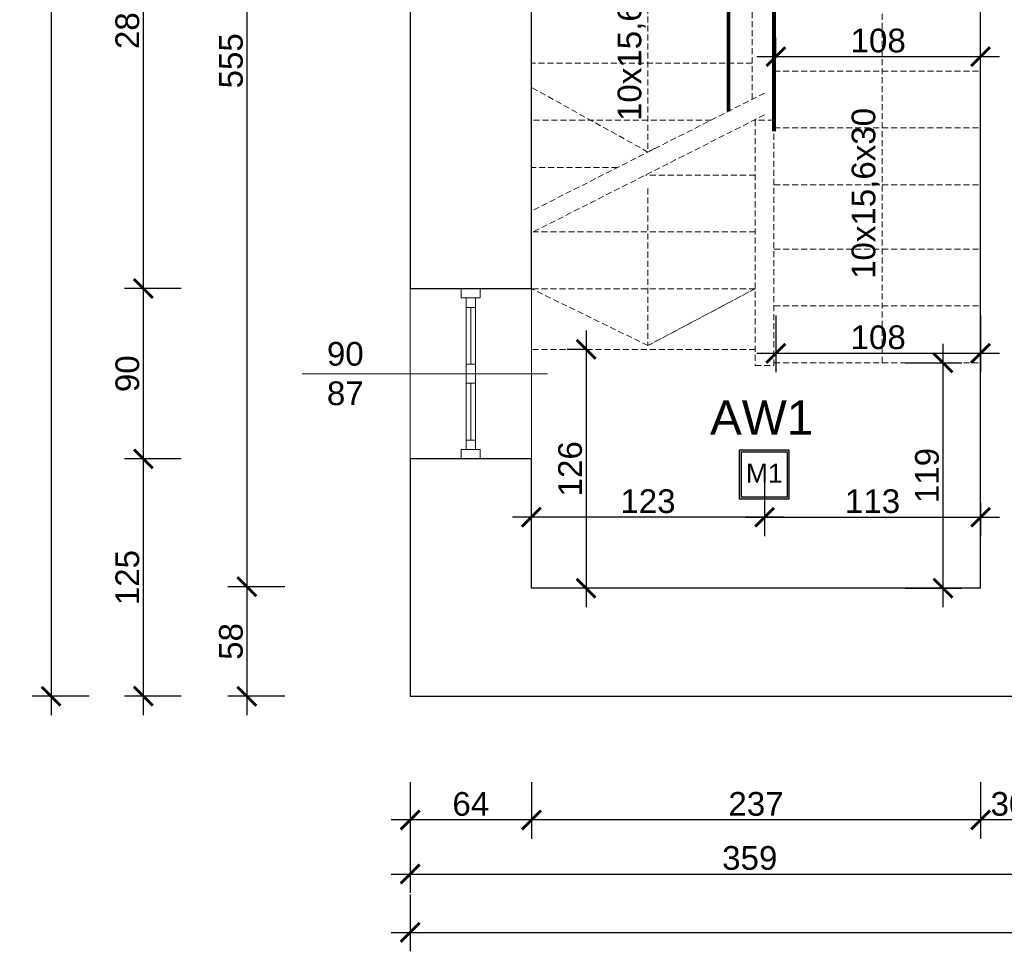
# Model space of a CAD drawing. Header units: millimetres. Extents: x 2709036 to 2756280, y 168165 to 192362.
# Tile 115 of 192: x 2718907 to 2719427, y 190566 to 191058. Entities that reach past the tile are written whole.
import ezdxf

# ---------------------------------------------------------------- set-up
doc = ezdxf.new("R2010")
doc.units = ezdxf.units.MM
doc.header["$MEASUREMENT"] = 0
doc.linetypes.add('HIDDEN2', pattern=[4.7625, 3.175, -1.5875])
doc.linetypes.add('UKRYTE', pattern=[9.525, 6.35, -3.175])
for name, color, linetype, lineweight in [('__MAZ_OPIS_STOLARKA', 7, 'Continuous', 0), ('__MAZ_SCHODY', 7, 'Continuous', 0), ('__MAZ_STOLARKA OKIENNA', 7, 'Continuous', 9), ('__MAZ_WYMIARY', 7, 'Continuous', 9), ('__MAZ_ŚCIANY ISTNIEJĄCE', 7, 'Continuous', 30), ('SCHODY_POR.', 7, 'UKRYTE', 25)]:
    doc.layers.add(name, color=color, linetype=linetype, lineweight=lineweight)
doc.layers.add('Oświetlenie awaryjne', color=1, linetype='Continuous')
doc.styles.add('Arial', font='arial.ttf')
doc.styles.add('Dimensions', font='arial.ttf')
doc.styles.add('Malanow_1_100', font='isocpeur.ttf')
doc.styles.add('styl1', font='arial.ttf')
doc.dimstyles.new('100', dxfattribs={"dimtxt": 10, "dimasz": 10, "dimexe": 18, "dimexo": 15, "dimgap": 9, "dimtad": 1, "dimdec": 1, "dimrnd": 0.5, "dimdsep": 46, "dimtxsty": 'Dimensions', "dimblk": 'ARCHTICK', "dimcen": 9, "dimdle": 10, "dimadec": 1, "dimazin": 2, "dimtfac": 1, "dimtdec": 4, "dimtofl": 0, "dimtmove": 2, "dimatfit": 3, "dimfxl": 1, "dimtolj": 1, "dimtzin": 0, "dimarcsym": 0})

# ---------------------------------------------------------------- blocks, each defined once
blk = doc.blocks.new('_ArchTick')
at = {"color": 0, "linetype": 'ByBlock', "const_width": 0.15}
blk.add_lwpolyline([(-0.5, -0.5), (0.5, 0.5)], dxfattribs=at)
blk = doc.blocks.new('*D735')
at = {"layer": '__MAZ_WYMIARY', "color": 0, "lineweight": -2}
for p, q in [((2719306.3, 190902.11), (2719306.3, 190872.11)), ((2719414.3, 190902.11), (2719414.3, 190872.11)), ((2719296.3, 190882.11), (2719424.3, 190882.11))]:
    blk.add_line(p, q, dxfattribs=at)
at = {"layer": 'Defpoints', "color": 0, "lineweight": 30}
for p in [(2719306.3, 191027.69), (2719414.3, 191027.69), (2719414.3, 190882.11)]:
    blk.add_point(p, dxfattribs=at)
at = {"layer": '__MAZ_WYMIARY', "color": 0, "lineweight": -2, "xscale": 10, "yscale": 10, "zscale": 10, "rotation": 180}
blk.add_blockref('_ArchTick', (2719306.3, 190882.11), dxfattribs=at)
at = {"layer": '__MAZ_WYMIARY', "color": 0, "lineweight": -2, "xscale": 10, "yscale": 10, "zscale": 10}
blk.add_blockref('_ArchTick', (2719414.3, 190882.11), dxfattribs=at)
at = {"layer": '__MAZ_WYMIARY', "color": 0, "lineweight": 5, "insert": (2719360.3, 190890.49), "char_height": 12.5, "attachment_point": 5, "style": 'Arial'}
blk.add_mtext('\\A1;108', dxfattribs=at)
blk = doc.blocks.new('*D741')
at = {"layer": '__MAZ_WYMIARY', "color": 0, "lineweight": -2}
for p, q in [((2719394.47, 190887.11), (2719394.47, 190748.08)), ((2719374.47, 190877.11), (2719404.47, 190877.11)), ((2719374.47, 190758.08), (2719404.47, 190758.08))]:
    blk.add_line(p, q, dxfattribs=at)
at = {"layer": 'Defpoints', "color": 0, "lineweight": 30}
for p in [(2719332.7, 190877.11), (2719332.7, 190758.08), (2719394.47, 190758.08)]:
    blk.add_point(p, dxfattribs=at)
at = {"layer": '__MAZ_WYMIARY', "color": 0, "lineweight": -2, "xscale": 10, "yscale": 10, "zscale": 10}
for p, rotation in [((2719394.47, 190877.11), 90), ((2719394.47, 190758.08), 270)]:
    blk.add_blockref('_ArchTick', p, dxfattribs=dict(at, rotation=rotation))
at = {"layer": '__MAZ_WYMIARY', "color": 0, "lineweight": 5, "insert": (2719386.09, 190817.59), "char_height": 12.5, "attachment_point": 5, "rotation": 90, "style": 'Arial'}
blk.add_mtext('\\A1;119', dxfattribs=at)
blk = doc.blocks.new('*D742')
at = {"layer": '__MAZ_WYMIARY', "color": 0, "lineweight": -2}
for p, q in [((2719206.15, 190894.2), (2719206.15, 190748.08)), ((2719206.15, 190884.2), (2719196.15, 190884.2)), ((2719206.15, 190758.08), (2719196.15, 190758.08))]:
    blk.add_line(p, q, dxfattribs=at)
at = {"layer": 'Defpoints', "color": 0, "lineweight": 30}
for p in [(2719212.32, 190884.2), (2719206.15, 190758.08), (2719212.32, 190758.08)]:
    blk.add_point(p, dxfattribs=at)
at = {"layer": '__MAZ_WYMIARY', "color": 0, "lineweight": -2, "xscale": 10, "yscale": 10, "zscale": 10}
for p, rotation in [((2719206.15, 190884.2), 90), ((2719206.15, 190758.08), 270)]:
    blk.add_blockref('_ArchTick', p, dxfattribs=dict(at, rotation=rotation))
at = {"layer": '__MAZ_WYMIARY', "color": 0, "lineweight": 5, "insert": (2719197.77, 190821.14), "char_height": 12.5, "attachment_point": 5, "rotation": 90, "style": 'Arial'}
blk.add_mtext('\\A1;126', dxfattribs=at)
blk = doc.blocks.new('*D1063')
at = {"layer": '__MAZ_WYMIARY', "color": 0, "lineweight": -2}
for p, q in [((2719306.3, 191038.74), (2719306.3, 191048.74)), ((2719414.3, 191038.74), (2719414.3, 191048.74)), ((2719296.3, 191038.74), (2719424.3, 191038.74))]:
    blk.add_line(p, q, dxfattribs=at)
at = {"layer": 'Defpoints', "color": 0, "lineweight": 30}
for p in [(2719414.3, 191038.74), (2719306.3, 191027.69), (2719414.3, 191027.69)]:
    blk.add_point(p, dxfattribs=at)
at = {"layer": '__MAZ_WYMIARY', "color": 0, "lineweight": -2, "xscale": 10, "yscale": 10, "zscale": 10, "rotation": 180}
blk.add_blockref('_ArchTick', (2719306.3, 191038.74), dxfattribs=at)
at = {"layer": '__MAZ_WYMIARY', "color": 0, "lineweight": -2, "xscale": 10, "yscale": 10, "zscale": 10}
blk.add_blockref('_ArchTick', (2719414.3, 191038.74), dxfattribs=at)
at = {"layer": '__MAZ_WYMIARY', "color": 0, "lineweight": 5, "insert": (2719360.3, 191047.13), "char_height": 12.5, "attachment_point": 5, "style": 'Arial'}
blk.add_mtext('\\A1;108', dxfattribs=at)
blk = doc.blocks.new('*D1066')
at = {"layer": '__MAZ_WYMIARY', "color": 0, "lineweight": -2}
for p, q in [((2719300.3, 190815.59), (2719300.3, 190785.59)), ((2719177.3, 190775.59), (2719177.3, 190805.59)), ((2719310.3, 190795.59), (2719167.3, 190795.59))]:
    blk.add_line(p, q, dxfattribs=at)
at = {"layer": 'Defpoints', "color": 0, "lineweight": 30}
for p in [(2719300.3, 190875.73), (2719177.3, 190795.59), (2719177.3, 190758.92)]:
    blk.add_point(p, dxfattribs=at)
at = {"layer": '__MAZ_WYMIARY', "color": 0, "lineweight": -2, "xscale": 10, "yscale": 10, "zscale": 10, "rotation": 180}
blk.add_blockref('_ArchTick', (2719177.3, 190795.59), dxfattribs=at)
at = {"layer": '__MAZ_WYMIARY', "color": 0, "lineweight": -2, "xscale": 10, "yscale": 10, "zscale": 10}
blk.add_blockref('_ArchTick', (2719300.3, 190795.59), dxfattribs=at)
at = {"layer": '__MAZ_WYMIARY', "color": 0, "lineweight": 5, "insert": (2719238.8, 190803.97), "char_height": 12.5, "attachment_point": 5, "style": 'Arial'}
blk.add_mtext('\\A1;123', dxfattribs=at)
blk = doc.blocks.new('*D1067')
at = {"layer": '__MAZ_WYMIARY', "color": 0, "lineweight": -2}
for p, q in [((2719300.3, 190815.59), (2719300.3, 190785.59)), ((2719414.3, 190803.31), (2719414.3, 190785.59)), ((2719290.3, 190795.59), (2719424.3, 190795.59))]:
    blk.add_line(p, q, dxfattribs=at)
at = {"layer": 'Defpoints', "color": 0, "lineweight": 30}
for p in [(2719300.3, 190875.73), (2719414.3, 190818.31), (2719414.3, 190795.59)]:
    blk.add_point(p, dxfattribs=at)
at = {"layer": '__MAZ_WYMIARY', "color": 0, "lineweight": -2, "xscale": 10, "yscale": 10, "zscale": 10, "rotation": 180}
blk.add_blockref('_ArchTick', (2719300.3, 190795.59), dxfattribs=at)
at = {"layer": '__MAZ_WYMIARY', "color": 0, "lineweight": -2, "xscale": 10, "yscale": 10, "zscale": 10}
blk.add_blockref('_ArchTick', (2719414.3, 190795.59), dxfattribs=at)
at = {"layer": '__MAZ_WYMIARY', "color": 0, "lineweight": 5, "insert": (2719357.3, 190803.97), "char_height": 12.5, "attachment_point": 5, "style": 'Arial'}
blk.add_mtext('\\A1;113', dxfattribs=at)
blk = doc.blocks.new('*D1070')
at = {"layer": '__MAZ_WYMIARY', "color": 0, "lineweight": -2}
for p, q in [((2719394.47, 190887.11), (2719394.47, 190748.08)), ((2719374.47, 190877.11), (2719404.47, 190877.11)), ((2719374.47, 190758.08), (2719404.47, 190758.08))]:
    blk.add_line(p, q, dxfattribs=at)
at = {"layer": 'Defpoints', "color": 0, "lineweight": 30}
for p in [(2719332.7, 190877.11), (2719332.7, 190758.08), (2719394.47, 190758.08)]:
    blk.add_point(p, dxfattribs=at)
at = {"layer": '__MAZ_WYMIARY', "color": 0, "lineweight": -2, "xscale": 10, "yscale": 10, "zscale": 10}
for p, rotation in [((2719394.47, 190877.11), 90), ((2719394.47, 190758.08), 270)]:
    blk.add_blockref('_ArchTick', p, dxfattribs=dict(at, rotation=rotation))
at = {"layer": '__MAZ_WYMIARY', "color": 0, "lineweight": 5, "insert": (2719386.09, 190817.59), "char_height": 12.5, "attachment_point": 5, "rotation": 90, "style": 'Arial'}
blk.add_mtext('\\A1;119', dxfattribs=at)
blk = doc.blocks.new('*D1077')
at = {"layer": '__MAZ_WYMIARY', "color": 0, "lineweight": -2}
for p, q in [((2718923.83, 192005.08), (2718923.83, 190691.08)), ((2718943.83, 191995.08), (2718913.83, 191995.08)), ((2718943.83, 190701.08), (2718913.83, 190701.08))]:
    blk.add_line(p, q, dxfattribs=at)
at = {"layer": 'Defpoints', "color": 0, "lineweight": 30}
for p in [(2719113.3, 191995.08), (2718923.83, 190701.08), (2719113.3, 190701.08)]:
    blk.add_point(p, dxfattribs=at)
at = {"layer": '__MAZ_WYMIARY', "color": 0, "lineweight": -2, "xscale": 10, "yscale": 10, "zscale": 10}
for p, rotation in [((2718923.83, 191995.08), 90), ((2718923.83, 190701.08), 270)]:
    blk.add_blockref('_ArchTick', p, dxfattribs=dict(at, rotation=rotation))
at = {"layer": '__MAZ_WYMIARY', "color": 0, "lineweight": 5, "insert": (2718915.44, 191348.08), "char_height": 12.5, "attachment_point": 5, "rotation": 90, "style": 'Arial'}
blk.add_mtext('\\A1;1294', dxfattribs=at)
blk = doc.blocks.new('*D1092')
at = {"layer": '__MAZ_WYMIARY', "color": 0, "lineweight": -2}
for p, q in [((2719027.13, 191324.08), (2719027.13, 190748.92)), ((2719047.13, 191314.08), (2719017.13, 191314.08)), ((2719047.13, 190758.92), (2719017.13, 190758.92))]:
    blk.add_line(p, q, dxfattribs=at)
at = {"layer": 'Defpoints', "color": 0, "lineweight": 30}
for p in [(2719193.12, 191314.08), (2719027.13, 190758.92), (2719177.3, 190758.92)]:
    blk.add_point(p, dxfattribs=at)
at = {"layer": '__MAZ_WYMIARY', "color": 0, "lineweight": -2, "xscale": 10, "yscale": 10, "zscale": 10}
for p, rotation in [((2719027.13, 191314.08), 90), ((2719027.13, 190758.92), 270)]:
    blk.add_blockref('_ArchTick', p, dxfattribs=dict(at, rotation=rotation))
at = {"layer": '__MAZ_WYMIARY', "color": 0, "lineweight": 5, "insert": (2719018.77, 191036.5), "char_height": 12.5, "attachment_point": 5, "rotation": 90, "style": 'Arial'}
blk.add_mtext('\\A1;555', dxfattribs=at)
blk = doc.blocks.new('*D1093')
at = {"layer": '__MAZ_WYMIARY', "color": 0, "lineweight": -2}
for p, q in [((2719027.13, 190768.92), (2719027.13, 190691.08)), ((2719047.13, 190758.92), (2719017.13, 190758.92)), ((2719047.13, 190701.08), (2719017.13, 190701.08))]:
    blk.add_line(p, q, dxfattribs=at)
at = {"layer": 'Defpoints', "color": 0, "lineweight": 30}
for p in [(2719177.3, 190758.92), (2719027.13, 190701.08), (2719113.3, 190701.08)]:
    blk.add_point(p, dxfattribs=at)
at = {"layer": '__MAZ_WYMIARY', "color": 0, "lineweight": -2, "xscale": 10, "yscale": 10, "zscale": 10}
for p, rotation in [((2719027.13, 190758.92), 90), ((2719027.13, 190701.08), 270)]:
    blk.add_blockref('_ArchTick', p, dxfattribs=dict(at, rotation=rotation))
at = {"layer": '__MAZ_WYMIARY', "color": 0, "lineweight": 5, "insert": (2719018.75, 190730), "char_height": 12.5, "attachment_point": 5, "rotation": 90, "style": 'Arial'}
blk.add_mtext('\\A1;58', dxfattribs=at)
blk = doc.blocks.new('*D1102')
at = {"layer": '__MAZ_WYMIARY', "color": 0, "lineweight": -2}
for p, q in [((2718972.48, 191208.2), (2718972.48, 190906.33)), ((2718992.48, 191198.2), (2718962.48, 191198.2)), ((2718992.48, 190916.33), (2718962.48, 190916.33))]:
    blk.add_line(p, q, dxfattribs=at)
at = {"layer": 'Defpoints', "color": 0, "lineweight": 30}
for p in [(2719113.18, 191198.2), (2718972.48, 190916.33), (2719113.3, 190916.33)]:
    blk.add_point(p, dxfattribs=at)
at = {"layer": '__MAZ_WYMIARY', "color": 0, "lineweight": -2, "xscale": 10, "yscale": 10, "zscale": 10}
for p, rotation in [((2718972.48, 191198.2), 90), ((2718972.48, 190916.33), 270)]:
    blk.add_blockref('_ArchTick', p, dxfattribs=dict(at, rotation=rotation))
at = {"layer": '__MAZ_WYMIARY', "color": 0, "lineweight": 5, "insert": (2718964.1, 191057.26), "char_height": 12.5, "attachment_point": 5, "rotation": 90, "style": 'Arial'}
blk.add_mtext('\\A1;282', dxfattribs=at)
blk = doc.blocks.new('*D1103')
at = {"layer": '__MAZ_WYMIARY', "color": 0, "lineweight": -2}
for p, q in [((2718972.48, 190926.33), (2718972.48, 190816.33)), ((2718992.48, 190916.33), (2718962.48, 190916.33)), ((2718992.48, 190826.33), (2718962.48, 190826.33))]:
    blk.add_line(p, q, dxfattribs=at)
at = {"layer": 'Defpoints', "color": 0, "lineweight": 30}
for p in [(2719113.3, 190916.33), (2718972.48, 190826.33), (2719113.3, 190826.33)]:
    blk.add_point(p, dxfattribs=at)
at = {"layer": '__MAZ_WYMIARY', "color": 0, "lineweight": -2, "xscale": 10, "yscale": 10, "zscale": 10}
for p, rotation in [((2718972.48, 190916.33), 90), ((2718972.48, 190826.33), 270)]:
    blk.add_blockref('_ArchTick', p, dxfattribs=dict(at, rotation=rotation))
at = {"layer": '__MAZ_WYMIARY', "color": 0, "lineweight": 5, "insert": (2718964.1, 190871.33), "char_height": 12.5, "attachment_point": 5, "rotation": 90, "style": 'Arial'}
blk.add_mtext('\\A1;90', dxfattribs=at)
blk = doc.blocks.new('*D1104')
at = {"layer": '__MAZ_WYMIARY', "color": 0, "lineweight": -2}
for p, q in [((2718972.48, 190836.33), (2718972.48, 190691.08)), ((2718992.48, 190826.33), (2718962.48, 190826.33)), ((2718992.48, 190701.08), (2718962.48, 190701.08))]:
    blk.add_line(p, q, dxfattribs=at)
at = {"layer": 'Defpoints', "color": 0, "lineweight": 30}
for p in [(2719113.24, 190826.33), (2718972.48, 190701.08), (2719113.3, 190701.08)]:
    blk.add_point(p, dxfattribs=at)
at = {"layer": '__MAZ_WYMIARY', "color": 0, "lineweight": -2, "xscale": 10, "yscale": 10, "zscale": 10}
for p, rotation in [((2718972.48, 190826.33), 90), ((2718972.48, 190701.08), 270)]:
    blk.add_blockref('_ArchTick', p, dxfattribs=dict(at, rotation=rotation))
at = {"layer": '__MAZ_WYMIARY', "color": 0, "lineweight": 5, "insert": (2718964.1, 190763.7), "char_height": 12.5, "attachment_point": 5, "rotation": 90, "style": 'Arial'}
blk.add_mtext('\\A1;125', dxfattribs=at)
blk = doc.blocks.new('*D1169')
at = {"layer": '__MAZ_WYMIARY', "color": 0, "lineweight": -2}
for p, q in [((2719414.3, 190655.79), (2719414.3, 190625.79)), ((2719444.3, 190655.79), (2719444.3, 190625.79)), ((2719454.3, 190635.79), (2719404.3, 190635.79))]:
    blk.add_line(p, q, dxfattribs=at)
at = {"layer": 'Defpoints', "color": 0, "lineweight": 30}
for p in [(2719414.3, 190778.12), (2719444.3, 190778.12), (2719414.3, 190635.79)]:
    blk.add_point(p, dxfattribs=at)
at = {"layer": '__MAZ_WYMIARY', "color": 0, "lineweight": -2, "xscale": 10, "yscale": 10, "zscale": 10, "rotation": 180}
blk.add_blockref('_ArchTick', (2719414.3, 190635.79), dxfattribs=at)
at = {"layer": '__MAZ_WYMIARY', "color": 0, "lineweight": -2, "xscale": 10, "yscale": 10, "zscale": 10}
blk.add_blockref('_ArchTick', (2719444.3, 190635.79), dxfattribs=at)
at = {"layer": '__MAZ_WYMIARY', "color": 0, "lineweight": 5, "insert": (2719429.3, 190644.18), "char_height": 12.5, "attachment_point": 5, "style": 'Arial'}
blk.add_mtext('\\A1;30', dxfattribs=at)
blk = doc.blocks.new('*D1170')
at = {"layer": '__MAZ_WYMIARY', "color": 0, "lineweight": -2}
for p, q in [((2719177.3, 190655.79), (2719177.3, 190625.79)), ((2719414.3, 190655.79), (2719414.3, 190625.79)), ((2719424.3, 190635.79), (2719167.3, 190635.79))]:
    blk.add_line(p, q, dxfattribs=at)
at = {"layer": 'Defpoints', "color": 0, "lineweight": 30}
for p in [(2719177.3, 190758.08), (2719414.3, 190758.08), (2719177.3, 190635.79)]:
    blk.add_point(p, dxfattribs=at)
at = {"layer": '__MAZ_WYMIARY', "color": 0, "lineweight": -2, "xscale": 10, "yscale": 10, "zscale": 10, "rotation": 180}
blk.add_blockref('_ArchTick', (2719177.3, 190635.79), dxfattribs=at)
at = {"layer": '__MAZ_WYMIARY', "color": 0, "lineweight": -2, "xscale": 10, "yscale": 10, "zscale": 10}
blk.add_blockref('_ArchTick', (2719414.3, 190635.79), dxfattribs=at)
at = {"layer": '__MAZ_WYMIARY', "color": 0, "lineweight": 5, "insert": (2719295.8, 190644.18), "char_height": 12.5, "attachment_point": 5, "style": 'Arial'}
blk.add_mtext('\\A1;237', dxfattribs=at)
blk = doc.blocks.new('*D1171')
at = {"layer": '__MAZ_WYMIARY', "color": 0, "lineweight": -2}
for p, q in [((2719113.3, 190655.79), (2719113.3, 190625.79)), ((2719177.3, 190655.79), (2719177.3, 190625.79)), ((2719187.3, 190635.79), (2719103.3, 190635.79))]:
    blk.add_line(p, q, dxfattribs=at)
at = {"layer": 'Defpoints', "color": 0, "lineweight": 30}
for p in [(2719113.3, 190758.92), (2719177.3, 190758.92), (2719113.3, 190635.79)]:
    blk.add_point(p, dxfattribs=at)
at = {"layer": '__MAZ_WYMIARY', "color": 0, "lineweight": -2, "xscale": 10, "yscale": 10, "zscale": 10, "rotation": 180}
blk.add_blockref('_ArchTick', (2719113.3, 190635.79), dxfattribs=at)
at = {"layer": '__MAZ_WYMIARY', "color": 0, "lineweight": -2, "xscale": 10, "yscale": 10, "zscale": 10}
blk.add_blockref('_ArchTick', (2719177.3, 190635.79), dxfattribs=at)
at = {"layer": '__MAZ_WYMIARY', "color": 0, "lineweight": 5, "insert": (2719145.3, 190644.17), "char_height": 12.5, "attachment_point": 5, "style": 'Arial'}
blk.add_mtext('\\A1;64', dxfattribs=at)
blk = doc.blocks.new('*D1174')
at = {"layer": '__MAZ_WYMIARY', "color": 0, "lineweight": -2}
for p, q in [((2719113.3, 190627.24), (2719113.3, 190597.24)), ((2719471.71, 190627.24), (2719471.71, 190597.24)), ((2719103.3, 190607.24), (2719481.71, 190607.24))]:
    blk.add_line(p, q, dxfattribs=at)
at = {"layer": 'Defpoints', "color": 0, "lineweight": 30}
for p in [(2719113.3, 190701.08), (2719471.71, 190701.08), (2719471.71, 190607.24)]:
    blk.add_point(p, dxfattribs=at)
at = {"layer": '__MAZ_WYMIARY', "color": 0, "lineweight": -2, "xscale": 10, "yscale": 10, "zscale": 10, "rotation": 180}
blk.add_blockref('_ArchTick', (2719113.3, 190607.24), dxfattribs=at)
at = {"layer": '__MAZ_WYMIARY', "color": 0, "lineweight": -2, "xscale": 10, "yscale": 10, "zscale": 10}
blk.add_blockref('_ArchTick', (2719471.71, 190607.24), dxfattribs=at)
at = {"layer": '__MAZ_WYMIARY', "color": 0, "lineweight": 5, "insert": (2719292.51, 190615.63), "char_height": 12.5, "attachment_point": 5, "style": 'Arial'}
blk.add_mtext('\\A1;359', dxfattribs=at)
blk = doc.blocks.new('*D1213')
at = {"layer": '__MAZ_WYMIARY', "color": 0, "lineweight": -2}
for p, q in [((2719113.3, 190596.43), (2719113.3, 190566.43)), ((2721912.3, 190596.43), (2721912.3, 190566.43)), ((2719103.3, 190576.43), (2721922.3, 190576.43))]:
    blk.add_line(p, q, dxfattribs=at)
at = {"layer": 'Defpoints', "color": 0, "lineweight": 30}
for p in [(2719113.3, 190701.08), (2721912.3, 190701.08), (2721912.3, 190576.43)]:
    blk.add_point(p, dxfattribs=at)
at = {"layer": '__MAZ_WYMIARY', "color": 0, "lineweight": -2, "xscale": 10, "yscale": 10, "zscale": 10, "rotation": 180}
blk.add_blockref('_ArchTick', (2719113.3, 190576.43), dxfattribs=at)
at = {"layer": '__MAZ_WYMIARY', "color": 0, "lineweight": -2, "xscale": 10, "yscale": 10, "zscale": 10}
blk.add_blockref('_ArchTick', (2721912.3, 190576.43), dxfattribs=at)
at = {"layer": '__MAZ_WYMIARY', "color": 0, "lineweight": 5, "insert": (2720512.8, 190584.81), "char_height": 12.5, "attachment_point": 5, "style": 'Arial'}
blk.add_mtext('\\A1;2799', dxfattribs=at)
blk = doc.blocks.new('*U718')
at = {"layer": 'Oświetlenie awaryjne'}
h = blk.add_hatch(color=256, dxfattribs=at)
h.dxf.hatch_style = 1
h.paths.add_polyline_path([(-13, -13), (13, -13), (13, 13), (-13, 13)])
h.paths.add_polyline_path([(-12, -12), (12, -12), (12, 12), (-12, 12)], flags=16)
for points in [[(-13, 13), (13, 13), (13, -13), (-13, -13)], [(-12, 12), (12, 12), (12, -12), (-12, -12)]]:
    blk.add_lwpolyline(points, close=True, dxfattribs=at)
at = {"layer": 'Oświetlenie awaryjne', "attachment_point": 1, "style": 'Malanow_1_100'}
for s, width, insert, char_height in [('{\\fArial|b0|i0|c238|p34;AW1}', 59.6663, (-28.61, 39.11), 18), ('\\pxqc;{\\fArial|b0|i0|c238|p34;M1}', 26, (-13, 5.68), 10)]:
    blk.add_mtext_dynamic_manual_height_columns(s, width=width, gutter_width=669.53, heights=[0], dxfattribs=dict(at, insert=insert, char_height=char_height))

msp = doc.modelspace()

# ---------------------------------------------------------------- linework, layer by layer
at = {"layer": '__MAZ_OPIS_STOLARKA', "color": 252}
msp.add_lwpolyline([(2719056.37, 190871.33), (2719185.69, 190871.33)], dxfattribs=at)
at = {"layer": '__MAZ_SCHODY', "color": 252, "linetype": 'HIDDEN2', "lineweight": 5}
for p, q in [((2719293.79, 191016.2), (2719293.79, 191155.2)), ((2719293.79, 191035.2), (2719177.3, 191035.2)), ((2719305.3, 191031.11), (2719414.3, 191031.11)), ((2719300.3, 191019.5), (2719177.3, 190957.2)), ((2719300.3, 191008.01), (2719177.3, 190945.71)), ((2719272.07, 191005.2), (2719177.3, 191005.2)), ((2719300.3, 191005.2), (2719294.74, 191005.2)), ((2719305.3, 191005.2), (2719295.3, 191005.2)), ((2719295.3, 191005.2), (2719295.3, 190875.73)), ((2719305.3, 190875.73), (2719305.3, 191005.2)), ((2719305.3, 191001.11), (2719414.3, 191001.11)), ((2719222.71, 190980.2), (2719177.3, 190980.2)), ((2719295.3, 190976.2), (2719237.49, 190976.2)), ((2719305.3, 190971.11), (2719414.3, 190971.11)), ((2719295.3, 190946.2), (2719178.25, 190946.2)), ((2719305.3, 190937.11), (2719414.3, 190937.11)), ((2719113.3, 190916.33), (2719113.3, 190826.33)), ((2719177.3, 190826.33), (2719177.3, 190916.33)), ((2719295.3, 190916.2), (2719177.3, 190916.2)), ((2719305.3, 190907.11), (2719414.3, 190907.11)), ((2719295.3, 190884.2), (2719177.3, 190884.2)), ((2719305.3, 190877.11), (2719414.3, 190877.11)), ((2719295.3, 190875.73), (2719305.3, 190875.73))]:
    msp.add_line(p, q, dxfattribs=at)
for points in [[(2719238.8, 191155.2), (2719238.8, 190988.35), (2719242.62, 190990.46), (2719238.8, 190988.35), (2719177.3, 191022.46)], [(2719362.3, 190877.11), (2719362.3, 191121.11), (2719305.3, 191091.11), (2719362.3, 191121.11), (2719414.3, 191091.11)], [(2719238.8, 190969.1), (2719238.8, 190886.2), (2719295.3, 190916.2), (2719238.8, 190886.2), (2719177.3, 190916.2)]]:
    msp.add_lwpolyline(points, dxfattribs=at)
at = {"layer": '__MAZ_STOLARKA OKIENNA', "color": 252, "linetype": 'Continuous'}
for p, q in [((2719113.3, 190916.33), (2719113.3, 190826.33)), ((2719177.3, 190916.33), (2719177.3, 190826.33)), ((2719142.8, 190906.33), (2719147.8, 190906.33)), ((2719145.3, 190906.33), (2719145.3, 190876.33)), ((2719142.8, 190876.33), (2719147.8, 190876.33)), ((2719142.8, 190866.33), (2719147.8, 190866.33)), ((2719145.3, 190836.33), (2719145.3, 190866.33)), ((2719142.8, 190836.33), (2719147.8, 190836.33))]:
    msp.add_line(p, q, dxfattribs=at)
for points in [[(2719150.3, 190911.33), (2719150.3, 190916.33), (2719140.3, 190916.33), (2719140.3, 190911.33)], [(2719142.8, 190911.33), (2719147.8, 190911.33), (2719147.8, 190871.33), (2719142.8, 190871.33)], [(2719142.8, 190831.33), (2719147.8, 190831.33), (2719147.8, 190871.33), (2719142.8, 190871.33)], [(2719150.3, 190831.33), (2719150.3, 190826.33), (2719140.3, 190826.33), (2719140.3, 190831.33)]]:
    msp.add_lwpolyline(points, close=True, dxfattribs=at)
at = {"layer": '__MAZ_ŚCIANY ISTNIEJĄCE', "color": 252, "ltscale": 15}
for p, q in [((2719113.3, 191198.2), (2719113.3, 190916.33)), ((2719177.3, 190916.33), (2719177.3, 191198.2)), ((2719414.3, 190758.08), (2719414.3, 191152.46)), ((2719113.3, 190916.33), (2719177.3, 190916.33)), ((2719177.3, 190826.33), (2719113.3, 190826.33)), ((2719113.3, 190826.33), (2719113.3, 190701.08)), ((2719177.3, 190758.08), (2719177.3, 190826.33)), ((2719414.3, 190758.08), (2719177.3, 190758.08)), ((2719113.3, 190701.08), (2719471.71, 190701.08))]:
    msp.add_line(p, q, dxfattribs=at)
at = {"layer": 'SCHODY_POR.', "color": 252, "ltscale": 15, "const_width": 2}
msp.add_lwpolyline([(2719281.3, 191009.87), (2719281.3, 191166.86), (2719305.3, 191166.86), (2719305.3, 190999.23)], dxfattribs=at)

# ---------------------------------------------------------------- block references
at = {"layer": 'Oświetlenie awaryjne'}
msp.add_blockref('*U718', (2719300.17, 190818.1, 0), dxfattribs=at)

# ---------------------------------------------------------------- texts
at = {"layer": '__MAZ_OPIS_STOLARKA', "color": 252, "insert": (2719079.08, 190871.33), "char_height": 12.5, "width": 38.3096, "attachment_point": 5, "style": 'styl1'}
msp.add_mtext('90\\P87', dxfattribs=at)
at = {"layer": '__MAZ_SCHODY', "color": 252, "linetype": 'HIDDEN2', "lineweight": 5, "style": 'styl1'}
for s, p in [('10x15,6x31,5', (2719235.28, 191004.73)), ('10x15,6x30', (2719358.78, 190921.36))]:
    msp.add_text(s, height=12.5, rotation=90, dxfattribs=at).set_placement(p)

# ---------------------------------------------------------------- dimensions: what is measured, and where the dimension line sits
at = {"layer": '__MAZ_WYMIARY', "color": 252, "lineweight": 5}
for base, p1, p2, picture, middle in [((2718923.83, 190701.08), (2719113.3, 191995.08), (2719113.3, 190701.08), '*D1077', (2718915.44, 191348.08)), ((2719027.13, 190758.92), (2719193.12, 191314.08), (2719177.3, 190758.92), '*D1092', (2719018.77, 191036.5)), ((2718972.48, 190916.33), (2719113.18, 191198.2), (2719113.3, 190916.33), '*D1102', (2718964.1, 191057.26)), ((2718972.48, 190826.33), (2719113.3, 190916.33), (2719113.3, 190826.33), '*D1103', (2718964.1, 190871.33)), ((2719206.15, 190758.08), (2719212.32, 190884.2), (2719212.32, 190758.08), '*D742', (2719197.77, 190821.14)), ((2719394.47, 190758.08), (2719332.7, 190877.11), (2719332.7, 190758.08), '*D741', (2719386.09, 190817.59)), ((2719394.47, 190758.08), (2719332.7, 190877.11), (2719332.7, 190758.08), '*D1070', (2719386.09, 190817.59)), ((2718972.48, 190701.08), (2719113.24, 190826.33), (2719113.3, 190701.08), '*D1104', (2718964.1, 190763.7)), ((2719027.13, 190701.08), (2719177.3, 190758.92), (2719113.3, 190701.08), '*D1093', (2719018.75, 190730))]:
    dim = msp.add_linear_dim(base=base, p1=p1, p2=p2, angle=90, dimstyle='100', override={"dimtxt": 12.5, "dimexe": 10, "dimgap": 2, "dimdec": 0, "dimtxsty": 'Arial', "dimtmove": 1, "dimfxl": 20, "dimfxlon": 1}, dxfattribs=at)
    dim.commit()
    dim.dimension.update_dxf_attribs({"geometry": picture, "text_midpoint": middle})
for base, p1, p2, picture, middle in [((2719414.3, 191038.74), (2719306.3, 191027.69), (2719414.3, 191027.69), '*D1063', (2719360.3, 191047.13)), ((2719414.3, 190882.11), (2719306.3, 191027.69), (2719414.3, 191027.69), '*D735', (2719360.3, 190890.49)), ((2719177.3, 190795.59), (2719300.3, 190875.73), (2719177.3, 190758.92), '*D1066', (2719238.8, 190803.97)), ((2719414.3, 190635.79), (2719444.3, 190778.12), (2719414.3, 190778.12), '*D1169', (2719429.3, 190644.18)), ((2719113.3, 190635.79), (2719177.3, 190758.92), (2719113.3, 190758.92), '*D1171', (2719145.3, 190644.17)), ((2719177.3, 190635.79), (2719414.3, 190758.08), (2719177.3, 190758.08), '*D1170', (2719295.8, 190644.18)), ((2719471.71, 190607.24), (2719113.3, 190701.08), (2719471.71, 190701.08), '*D1174', (2719292.51, 190615.63)), ((2721912.3, 190576.43), (2719113.3, 190701.08), (2721912.3, 190701.08), '*D1213', (2720512.8, 190584.81))]:
    dim = msp.add_linear_dim(base=base, p1=p1, p2=p2, dimstyle='100', override={"dimtxt": 12.5, "dimexe": 10, "dimgap": 2, "dimdec": 0, "dimtxsty": 'Arial', "dimtmove": 1, "dimfxl": 20, "dimfxlon": 1}, dxfattribs=at)
    dim.commit()
    dim.dimension.update_dxf_attribs({"geometry": picture, "text_midpoint": middle})
dim = msp.add_linear_dim(base=(2719414.3, 190795.59), p1=(2719300.3, 190875.73), p2=(2719414.3, 190818.31), text='113', dimstyle='100', override={"dimtxt": 12.5, "dimexe": 10, "dimgap": 2, "dimdec": 0, "dimtxsty": 'Arial', "dimtmove": 1, "dimfxl": 20, "dimfxlon": 1}, dxfattribs=at)
dim.commit()
dim.dimension.update_dxf_attribs({"geometry": '*D1067', "text_midpoint": (2719357.3, 190803.97)})

doc.saveas('drawing.dxf')
